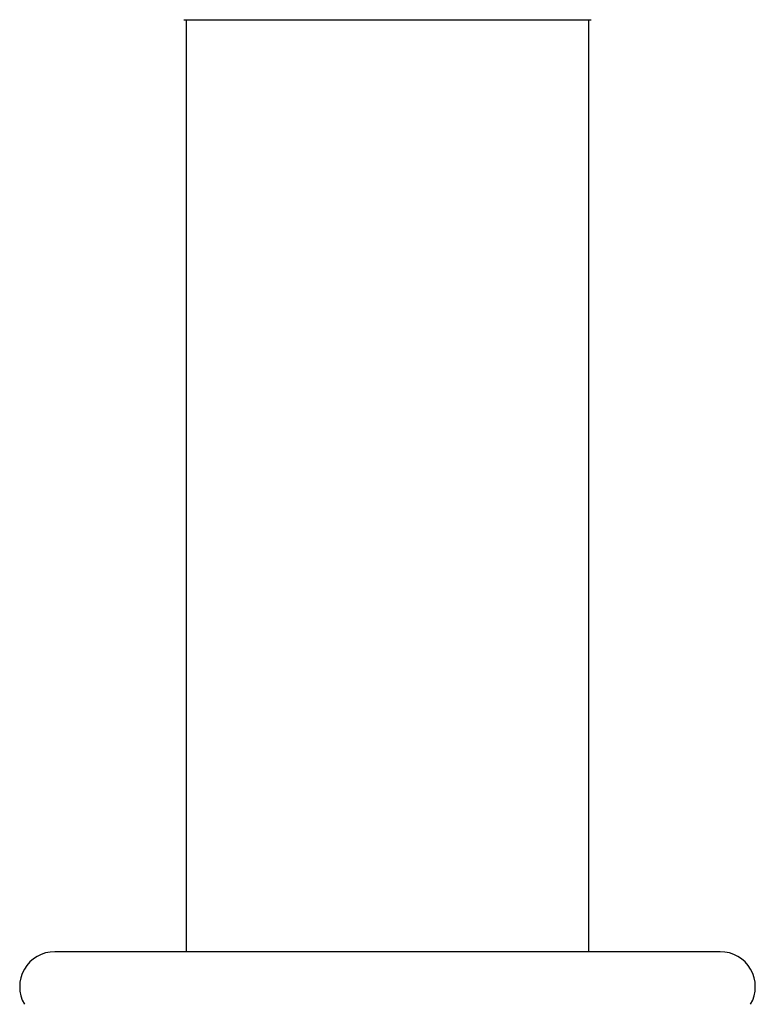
# Paper-space layout 'Notes Area' of a CAD drawing. Header units: millimetres. Extents: x -25 to 86, y 0 to 365.
# Tile 12 of 13: x -21 to 21, y 157 to 213. Entities that reach past the tile are written whole.
import ezdxf

# ---------------------------------------------------------------- set-up
doc = ezdxf.new("R2010")
doc.units = ezdxf.units.MM

psp = doc.layouts.new('Notes Area')

# ---------------------------------------------------------------- linework, layer by layer
at = {"color": 7, "linetype": 'Continuous', "lineweight": 25}
for p, q in [((-11.624, 212.7), (11.624, 212.7)), ((-11.5, 212.7), (-11.5, 159.5)), ((11.5, 159.5), (11.5, 212.7)), ((19, 159.5), (-19, 159.5))]:
    psp.add_line(p, q, dxfattribs=at)
for centre, start, end in [((-19, 157.5), 90, 210), ((19, 157.5), 330, 90)]:
    psp.add_arc(centre, 2, start, end, dxfattribs=at)

doc.saveas('drawing.dxf')
